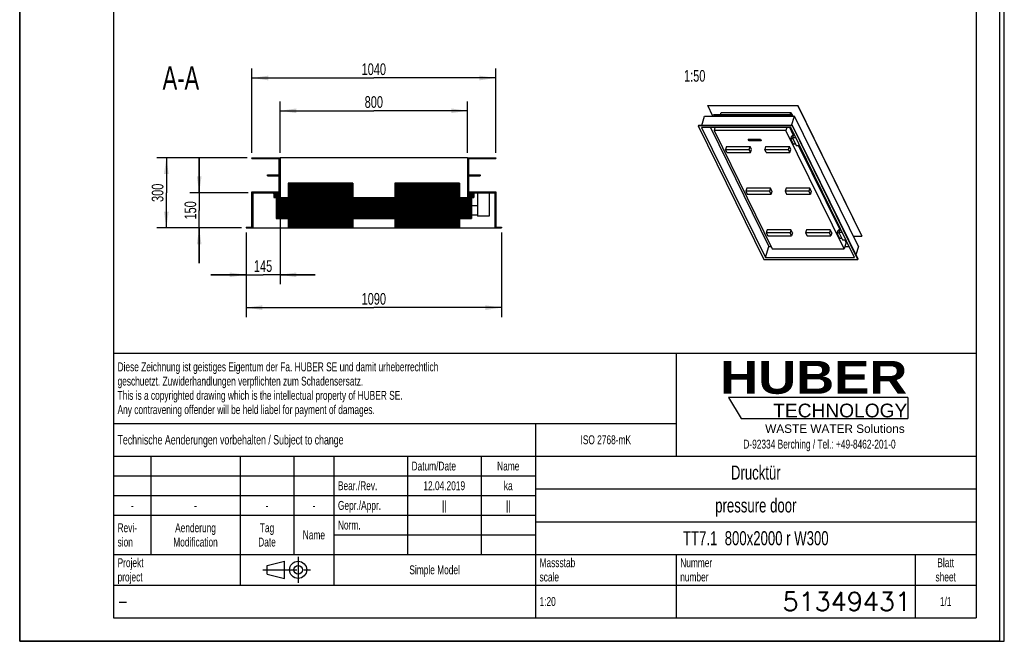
# Model space of a CAD drawing. Header units: millimetres. Extents: x 0 to 4200, y 0 to 5940.
# Tile 1 of 2: x 0 to 4200, y 0 to 2653. Entities that reach past the tile are written whole.
import ezdxf

# ---------------------------------------------------------------- set-up
doc = ezdxf.new("R2010")
doc.units = ezdxf.units.MM
doc.header["$LTSCALE"] = 387.2
doc.linetypes.add('CENTER', pattern=[0.6, 0.375, -0.075, 0.075, -0.075])
doc.layers.get('0').update_dxf_attribs({"linetype": 'CONTINUOUS'})
for name, color, linetype in [('_2D-BEM', 7, 'CONTINUOUS'), ('_KURVEN', 7, 'CONTINUOUS'), ('_ZEICHN_NOTIZEN', 7, 'CONTINUOUS'), ('_ZEICHNUNGSELEM', 7, 'CONTINUOUS'), ('HUBER_Logo_BL2', 7, 'CONTINUOUS')]:
    doc.layers.add(name, color=color, linetype=linetype)
doc.styles.get("Standard").update_dxf_attribs({"font": 'txt', "width": 0.7})
doc.styles.add('TEXTSTYLE_2', font='ariblk.ttf')
doc.styles.add('TEXTSTYLE_3', font='arial.ttf')
doc.styles.add('TEXTSTYLE_4', font='txt_____.ttf', dxfattribs={"width": 0.8})
doc.styles.add('TEXTSTYLE_5', font='txt_____.ttf')
doc.dimstyles.new('DIMSTYLE_1', dxfattribs={"dimtxt": 50, "dimasz": 70, "dimexe": 2, "dimexo": 1, "dimtad": 1, "dimdec": 1, "dimtxsty": 'Standard', "dimblk": '_FILLED', "dimblk1": '_FILLED', "dimblk2": '_FILLED', "dimcen": 0.09, "dimadec": 1, "dimazin": 2, "dimtp": 1.2, "dimtm": 1.2, "dimtfac": 1, "dimtdec": 1, "dimtofl": 0, "dimtmove": 0, "dimatfit": 3, "dimldrblk": '_FILLED', "dimfxl": 1, "dimtolj": 1, "dimarcsym": 0})
doc.dimstyles.new('DIMSTYLE_3', dxfattribs={"dimtxt": 50, "dimasz": 70, "dimexe": 2, "dimexo": 1, "dimtad": 1, "dimdec": 1, "dimtxsty": 'Standard', "dimblk": '_FILLED', "dimblk1": '_FILLED', "dimblk2": '_FILLED', "dimcen": 0.09, "dimadec": 1, "dimazin": 2, "dimtp": 0.5, "dimtm": 0.5, "dimtfac": 1, "dimtdec": 1, "dimtofl": 0, "dimtmove": 0, "dimatfit": 3, "dimldrblk": '_FILLED', "dimfxl": 1, "dimtolj": 1, "dimarcsym": 0})
doc.dimstyles.new('DIMSTYLE_4', dxfattribs={"dimtxt": 50, "dimasz": 70, "dimexe": 2, "dimexo": 1, "dimtad": 1, "dimdec": 1, "dimtxsty": 'Standard', "dimblk": '_FILLED', "dimblk1": '_FILLED', "dimblk2": '_FILLED', "dimcen": 0.09, "dimadec": 1, "dimazin": 2, "dimtp": 0.8, "dimtm": 0.8, "dimtfac": 1, "dimtdec": 1, "dimtofl": 0, "dimtmove": 0, "dimatfit": 3, "dimldrblk": '_FILLED', "dimfxl": 1, "dimtolj": 1, "dimarcsym": 0})

# ---------------------------------------------------------------- blocks, each defined once
blk = doc.blocks.new('HUBER_LOGO_BL2', base_point=(3411.6, 1009.5))
at = {"layer": 'HUBER_Logo_BL2', "color": 5, "linetype": 'Continuous'}
for p, q in [((3788.5, 1040.5), (3023.5, 1040.5)), ((3023.5, 1040.5), (3077.5, 950.5)), ((3788.5, 1040.5), (3788.5, 950.5)), ((3077.5, 950.5), (3788.5, 950.5))]:
    blk.add_line(p, q, dxfattribs=at)
at = {"layer": 'HUBER_Logo_BL2', "color": 2, "linetype": 'Continuous', "attachment_point": 3, "line_spacing_factor": 0.78}
for s, insert, char_height, width, style in [('HUBER\\P\\Farial.ttf;\\H58.5;TECHNOLOGY ', (3786.3, 1196.7), 140.4, 775.343, 'TEXTSTYLE_2'), ('WASTE WATER Solutions', (3775.2, 925.3), 36, 594.067, 'TEXTSTYLE_3')]:
    blk.add_mtext(s, dxfattribs=dict(at, insert=insert, char_height=char_height, width=width, style=style))
at = {"layer": 'HUBER_Logo_BL2', "color": 2, "linetype": 'Continuous', "insert": (3411.6, 860.4), "char_height": 38, "width": 1621.786, "attachment_point": 2, "line_spacing_factor": 0.96}
blk.add_mtext('D-92334 Berching / Tel.: +49-8462-201-0', dxfattribs=at)
blk = doc.blocks.new('_FILLED')
at = {"color": 0, "linetype": 'ByBlock'}
blk.add_solid([(0, 0), (-1, 0.143), (-1, -0.143)], dxfattribs=at)
blk = doc.blocks.new('*D3')
at = {"layer": '_2D-BEM', "color": 2, "linetype": 'Continuous'}
for p, q in [((965.6, 1743.9), (965.6, 1383.9)), ((2055.6, 1743.9), (2055.6, 1383.9)), ((965.6, 1423.9), (1510.6, 1423.9)), ((2055.6, 1423.9), (1510.6, 1423.9))]:
    blk.add_line(p, q, dxfattribs=at)
at = {"layer": '_2D-BEM', "color": 2, "linetype": 'Continuous', "xscale": 70, "yscale": 70, "zscale": 70, "rotation": 180}
blk.add_blockref('_FILLED', (965.6, 1423.9), dxfattribs=at)
at = {"layer": '_2D-BEM', "color": 2, "linetype": 'Continuous', "xscale": 70, "yscale": 70, "zscale": 70}
blk.add_blockref('_FILLED', (2055.6, 1423.9), dxfattribs=at)
at = {"layer": '_2D-BEM', "color": 2, "linetype": 'Continuous', "insert": (1510.6, 1486.4), "char_height": 50, "width": 219.643, "attachment_point": 2, "line_spacing_factor": 0.9}
blk.add_mtext('1090', dxfattribs=at)
blk = doc.blocks.new('*D4')
at = {"layer": '_2D-BEM', "color": 2, "linetype": 'Continuous'}
for p, q in [((990.6, 2083.9), (990.6, 2443.9)), ((2030.6, 2083.9), (2030.6, 2443.9)), ((990.6, 2403.9), (1510.6, 2403.9)), ((2030.6, 2403.9), (1510.6, 2403.9))]:
    blk.add_line(p, q, dxfattribs=at)
at = {"layer": '_2D-BEM', "color": 2, "linetype": 'Continuous', "xscale": 70, "yscale": 70, "zscale": 70, "rotation": 180}
blk.add_blockref('_FILLED', (990.6, 2403.9), dxfattribs=at)
at = {"layer": '_2D-BEM', "color": 2, "linetype": 'Continuous', "xscale": 70, "yscale": 70, "zscale": 70}
blk.add_blockref('_FILLED', (2030.6, 2403.9), dxfattribs=at)
at = {"layer": '_2D-BEM', "color": 2, "linetype": 'Continuous', "insert": (1510.6, 2466.4), "char_height": 50, "width": 219.643, "attachment_point": 2, "line_spacing_factor": 0.9}
blk.add_mtext('1040', dxfattribs=at)
blk = doc.blocks.new('*D5')
at = {"layer": '_2D-BEM', "color": 2, "linetype": 'Continuous'}
for p, q in [((970.6, 2063.9), (585.6, 2063.9)), ((625.6, 2063.9), (625.6, 1913.9)), ((625.6, 1763.9), (625.6, 1913.9)), ((945.6, 1763.9), (585.6, 1763.9))]:
    blk.add_line(p, q, dxfattribs=at)
at = {"layer": '_2D-BEM', "color": 2, "linetype": 'Continuous', "xscale": 70, "yscale": 70, "zscale": 70}
for p, rotation in [((625.6, 2063.9), 90), ((625.6, 1763.9), 270)]:
    blk.add_blockref('_FILLED', p, dxfattribs=dict(at, rotation=rotation))
at = {"layer": '_2D-BEM', "color": 2, "linetype": 'Continuous', "insert": (563.1, 1913.9), "char_height": 50, "width": 171.429, "attachment_point": 2, "rotation": 90, "line_spacing_factor": 0.9}
blk.add_mtext('300', dxfattribs=at)
blk = doc.blocks.new('*D6')
at = {"layer": '_2D-BEM', "color": 2, "linetype": 'Continuous'}
for p, q in [((1110.6, 2083.9), (1110.6, 2303.9)), ((1910.6, 2083.9), (1910.6, 2303.9)), ((1110.6, 2263.9), (1510.6, 2263.9)), ((1910.6, 2263.9), (1510.6, 2263.9))]:
    blk.add_line(p, q, dxfattribs=at)
at = {"layer": '_2D-BEM', "color": 2, "linetype": 'Continuous', "xscale": 70, "yscale": 70, "zscale": 70, "rotation": 180}
blk.add_blockref('_FILLED', (1110.6, 2263.9), dxfattribs=at)
at = {"layer": '_2D-BEM', "color": 2, "linetype": 'Continuous', "xscale": 70, "yscale": 70, "zscale": 70}
blk.add_blockref('_FILLED', (1910.6, 2263.9), dxfattribs=at)
at = {"layer": '_2D-BEM', "color": 2, "linetype": 'Continuous', "insert": (1510.6, 2326.4), "char_height": 50, "width": 176.786, "attachment_point": 2, "line_spacing_factor": 0.9}
blk.add_mtext('800', dxfattribs=at)
blk = doc.blocks.new('*D9')
at = {"layer": '_2D-BEM', "color": 2, "linetype": 'Continuous'}
for p, q in [((1110.6, 1873.9), (1110.6, 1523.9)), ((965.6, 1743.9), (965.6, 1523.9)), ((965.6, 1563.9), (815.6, 1563.9)), ((815.6, 1563.9), (1038.1, 1563.9)), ((1260.6, 1563.9), (1038.1, 1563.9)), ((1110.6, 1563.9), (1260.6, 1563.9))]:
    blk.add_line(p, q, dxfattribs=at)
at = {"layer": '_2D-BEM', "color": 2, "linetype": 'Continuous', "xscale": 70, "yscale": 70, "zscale": 70}
blk.add_blockref('_FILLED', (965.6, 1563.9), dxfattribs=at)
at = {"layer": '_2D-BEM', "color": 2, "linetype": 'Continuous', "xscale": 70, "yscale": 70, "zscale": 70, "rotation": 180}
blk.add_blockref('_FILLED', (1110.6, 1563.9), dxfattribs=at)
at = {"layer": '_2D-BEM', "color": 2, "linetype": 'Continuous', "insert": (1038.1, 1626.4), "char_height": 50, "width": 155.357, "attachment_point": 2, "line_spacing_factor": 0.9}
blk.add_mtext('145', dxfattribs=at)
blk = doc.blocks.new('*D10')
at = {"layer": '_2D-BEM', "color": 2, "linetype": 'Continuous'}
for p, q in [((765.6, 1913.9), (765.6, 2063.9)), ((765.6, 2063.9), (765.6, 1838.9)), ((974.6, 1913.9), (725.6, 1913.9)), ((765.6, 1613.9), (765.6, 1838.9)), ((945.6, 1763.9), (725.6, 1763.9)), ((765.6, 1763.9), (765.6, 1613.9))]:
    blk.add_line(p, q, dxfattribs=at)
at = {"layer": '_2D-BEM', "color": 2, "linetype": 'Continuous', "xscale": 70, "yscale": 70, "zscale": 70}
for p, rotation in [((765.6, 1913.9), 270), ((765.6, 1763.9), 90)]:
    blk.add_blockref('_FILLED', p, dxfattribs=dict(at, rotation=rotation))
at = {"layer": '_2D-BEM', "color": 2, "linetype": 'Continuous', "insert": (703.1, 1838.9), "char_height": 50, "width": 155.357, "attachment_point": 2, "rotation": 90, "line_spacing_factor": 0.9}
blk.add_mtext('150', dxfattribs=at)
blk = doc.blocks.new('PROJEKTIONSMETHODE_1_BL3', base_point=(1140, 305))
at = {"color": 2, "linetype": 'Continuous'}
for p, q in [((1055.7, 323.3), (1129, 341.7)), ((1129, 268.3), (1129, 341.7)), ((1055.7, 286.7), (1055.7, 323.3)), ((1055.7, 286.7), (1129, 268.3))]:
    blk.add_line(p, q, dxfattribs=at)
at = {"color": 2, "linetype": 'CENTER'}
for p, q in [((1187.7, 360), (1187.7, 250)), ((1037.3, 305), (1242.7, 305))]:
    blk.add_line(p, q, dxfattribs=at)
at = {"color": 2, "linetype": 'Continuous'}
for radius in [36.7, 18.3]:
    blk.add_circle((1187.7, 305), radius, dxfattribs=at)
blk = doc.blocks.new('*T15')
at = {"color": 3, "linetype": 'Continuous'}
for p, q in [((0, 0), (3680, 0)), ((0, 0), (0, -1130)), ((2400, 0), (2400, -440)), ((3680, 0), (3680, -1130)), ((0, -300), (2400, -300)), ((1800, -300), (1800, -1130)), ((0, -440), (3680, -440)), ((160, -440), (160, -860)), ((540, -440), (540, -990)), ((770, -440), (770, -860)), ((940, -440), (940, -990)), ((1254, -440), (1254, -860)), ((1568, -440), (1568, -860)), ((0, -524), (1800, -524)), ((1800, -580), (3680, -580)), ((0, -608), (1800, -608)), ((0, -692), (1800, -692)), ((1800, -720), (3680, -720)), ((940, -776), (1800, -776)), ((0, -860), (3680, -860)), ((2400, -860), (2400, -1130)), ((3420, -860), (3420, -1130)), ((0, -990), (3680, -990)), ((0, -1130), (3680, -1130))]:
    blk.add_line(p, q, dxfattribs=at)
at = {"layer": '_ZEICHN_NOTIZEN', "color": 2, "linetype": 'Continuous', "char_height": 38, "width": 101.333, "attachment_point": 2, "line_spacing_factor": 0.96}
for insert in [(1411, -631), (1684, -631)]:
    blk.add_mtext('||', dxfattribs=dict(at, insert=insert))
at = {"layer": '_ZEICHNUNGSELEM', "color": 2, "linetype": 'Continuous', "line_spacing_factor": 0.96}
for s, insert, char_height, width, attachment_point in [('Diese Zeichnung ist geistiges Eigentum der Fa. HUBER SE und damit urheberrechtlich \\Pgeschuetzt. Zuwiderhandlungen verpflichten zum Schadensersatz.\\PThis is a copyrighted drawing which is the intellectual property of HUBER SE.\\PAny contravening offender will be held liabel for payment of damages.', (17.5, -39.8), 38, 4429.714, 1), ('Technische Aenderungen vorbehalten / Subject to change', (17.5, -350), 40, 3049.524, 1), ('ISO 2768-mK', (2100, -351), 38, 665.905, 2), ('Datum/Date', (1271.5, -463), 38, 584.476, 1), ('Name', (1684, -463), 38, 253.333, 2), ('Drucktür', (2740, -480), 60, 686.857, 2), ('Bear./Rev.', (957.5, -547), 38, 544.667, 1), ('ka', (1684, -547), 38, 123.048, 2), ('12.04.2019', (1411, -547), 38, 546.476, 2), ('Gepr./Appr.', (957.5, -631), 38, 598.952, 1), ('pressure door', (2740, -620), 60, 1120, 2), ('-', (80, -631), 38, 68.762, 2), ('-', (350, -631), 38, 68.762, 2), ('-', (655, -631), 38, 68.762, 2), ('-', (855, -631), 38, 68.762, 2), ('Revi-\\Psion', (17.5, -726.6), 38, 276.857, 1), ('Aenderung\\PModification', (350, -726.6), 38, 591.714, 2), ('Tag\\PDate', (655, -726.6), 38, 220.762, 2), ('Norm. ', (957.5, -715), 38, 351.048, 1), ('Name', (855, -757), 38, 253.333, 2), ('TT7.1  800x2000 r W300 ', (2740, -760), 60, 2191.429, 2), ('Projekt\\Pproject', (17.5, -875.6), 38, 367.333, 1), ('Massstab\\Pscale', (1817.5, -875.6), 38, 448.762, 1), ('Nummer\\Pnumber', (2417.5, -875.6), 38, 372.762, 1), ('Blatt\\Psheet', (3550, -875.6), 38, 260.571, 2), ('Simple Model', (1370, -906), 38, 656.857, 2), ('1:20', (1817.5, -1041), 38, 204.476, 1), ('1/1', (3550, -1041), 38, 159.238, 2)]:
    blk.add_mtext(s, dxfattribs=dict(at, insert=insert, char_height=char_height, width=width, attachment_point=attachment_point))
for s, insert, char_height, width, attachment_point, style in [('51349431', (3402.5, -1020), 80, 1040, 3, 'TEXTSTYLE_5'), ('-', (17.5, -1035), 50, 36.667, 1, 'TEXTSTYLE_4')]:
    blk.add_mtext(s, dxfattribs=dict(at, insert=insert, char_height=char_height, width=width, attachment_point=attachment_point, style=style))

msp = doc.modelspace()

# ---------------------------------------------------------------- hatches: boundary and pattern name
at = {"linetype": 'Continuous'}
h = msp.add_hatch(dxfattribs=at)
h.set_pattern_fill('A', color=2, scale=2.227386, angle=45, style=0, pattern_type=0)
h.set_pattern_definition([(45, (0, 0), (-1.575, 1.575), [])])
edge = h.paths.add_edge_path()
edge.add_line((1110.55, 1893.89), (1145.55, 1893.89))
edge.add_line((1145.55, 1954.89), (1145.55, 1893.89))
edge.add_line((1420.55, 1954.89), (1145.55, 1954.89))
edge.add_line((1420.55, 1954.89), (1420.55, 1893.89))
edge.add_line((1420.55, 1893.89), (1600.55, 1893.89))
edge.add_line((1600.55, 1954.89), (1600.55, 1893.89))
edge.add_line((1875.55, 1954.89), (1600.55, 1954.89))
edge.add_line((1875.55, 1954.89), (1875.55, 1893.89))
edge.add_line((1875.55, 1893.89), (1910.55, 1893.89))
edge.add_line((1910.55, 2063.89), (1910.55, 1893.89))
edge.add_line((1910.55, 2063.89), (2030.55, 2063.89))
edge.add_line((2030.55, 2063.89), (2030.55, 2059.89))
edge.add_line((1914.55, 2059.89), (2030.55, 2059.89))
edge.add_line((1914.55, 2059.89), (1914.55, 1990.89))
edge.add_line((1914.55, 1990.89), (1964.55, 1990.89))
edge.add_line((1964.55, 1990.89), (1964.55, 1986.89))
edge.add_line((1914.55, 1986.89), (1964.55, 1986.89))
edge.add_line((1914.55, 1986.89), (1914.55, 1917.89))
edge.add_line((1914.55, 1917.89), (2030.55, 1917.89))
edge.add_line((2030.55, 1917.89), (2030.55, 1767.89))
edge.add_line((2030.55, 1767.89), (2055.55, 1767.89))
edge.add_line((2055.55, 1767.89), (2055.55, 1763.89))
edge.add_line((2026.55, 1763.89), (2055.55, 1763.89))
edge.add_line((2026.55, 1913.89), (2026.55, 1763.89))
edge.add_line((1937.55, 1913.89), (2026.55, 1913.89))
edge.add_line((1937.55, 1913.89), (1937.55, 1893.89))
edge.add_line((1926.55, 1893.89), (1937.55, 1893.89))
edge.add_line((1926.55, 1893.89), (1926.55, 1804.89))
edge.add_line((1875.55, 1804.89), (1926.55, 1804.89))
edge.add_line((1875.55, 1804.89), (1875.55, 1763.89))
edge.add_line((1600.55, 1763.89), (1875.55, 1763.89))
edge.add_line((1600.55, 1804.89), (1600.55, 1763.89))
edge.add_line((1420.55, 1804.89), (1600.55, 1804.89))
edge.add_line((1420.55, 1804.89), (1420.55, 1763.89))
edge.add_line((1145.55, 1763.89), (1420.55, 1763.89))
edge.add_line((1145.55, 1804.89), (1145.55, 1763.89))
edge.add_line((1094.55, 1804.89), (1145.55, 1804.89))
edge.add_line((1094.55, 1893.89), (1094.55, 1804.89))
edge.add_line((1083.55, 1893.89), (1094.55, 1893.89))
edge.add_line((1083.55, 1913.89), (1083.55, 1893.89))
edge.add_line((994.55, 1913.89), (1083.55, 1913.89))
edge.add_line((994.55, 1913.89), (994.55, 1763.89))
edge.add_line((965.55, 1763.89), (994.55, 1763.89))
edge.add_line((965.55, 1767.89), (965.55, 1763.89))
edge.add_line((965.55, 1767.89), (990.55, 1767.89))
edge.add_line((990.55, 1767.89), (990.55, 1917.89))
edge.add_line((990.55, 1917.89), (1106.55, 1917.89))
edge.add_line((1106.55, 1917.89), (1106.55, 1986.89))
edge.add_line((1056.55, 1986.89), (1106.55, 1986.89))
edge.add_line((1056.55, 1986.89), (1056.55, 1990.89))
edge.add_line((1056.55, 1990.89), (1106.55, 1990.89))
edge.add_line((1106.55, 1990.89), (1106.55, 2059.89))
edge.add_line((990.55, 2059.89), (1106.55, 2059.89))
edge.add_line((990.55, 2059.89), (990.55, 2063.89))
edge.add_line((990.55, 2063.89), (1110.55, 2063.89))
edge.add_line((1110.55, 2063.89), (1110.55, 1893.89))

# ---------------------------------------------------------------- linework, layer by layer
at = {"color": 7, "linetype": 'Continuous'}
for p, q in [((0, 0), (0, 5940)), ((0, 0), (0, 5940)), ((4200, 0), (4200, 5940)), ((4200, 0), (4200, 5940)), ((2935.5, 2285.97), (2935.89, 2287.22)), ((2957.34, 2241.48), (2935.5, 2285.97)), ((2935.5, 2285.97), (3318.66, 2285.97)), ((2935.89, 2287.22), (3319.05, 2287.22)), ((3318.66, 2285.97), (3319.05, 2287.22)), ((3318.66, 2285.97), (3591.98, 1729.01)), ((3592.37, 1730.26), (3319.05, 2287.22)), ((2909.15, 2200.69), (2921.75, 2241.48)), ((2921.75, 2241.48), (3304.91, 2241.48)), ((2960.8, 2246.69), (2961.19, 2247.94)), ((2963.36, 2241.48), (2960.8, 2246.69)), ((2960.8, 2246.69), (3295.33, 2246.69)), ((2961.19, 2247.94), (3295.72, 2247.94)), ((2989.55, 2247.94), (2992.39, 2257.13)), ((2992.39, 2257.13), (3290.08, 2257.13)), ((3287.24, 2247.94), (3290.08, 2257.13)), ((3294.59, 2247.94), (3290.08, 2257.13)), ((3292.31, 2200.69), (3304.91, 2241.48)), ((3295.33, 2246.69), (3295.72, 2247.94)), ((3295.33, 2246.69), (3297.89, 2241.48)), ((3298.89, 2241.48), (3295.72, 2247.94)), ((3578.23, 1684.51), (3304.91, 2241.48)), ((2894.58, 2199.44), (2894.97, 2200.69)), ((2894.58, 2199.44), (3174, 1630.05)), ((3296.16, 2199.44), (2894.58, 2199.44)), ((3296.55, 2200.69), (2894.97, 2200.69)), ((3289.02, 2192.23), (2908.8, 2192.23)), ((2908.8, 2192.23), (3181.14, 1637.26)), ((2946.39, 2192.23), (3195.67, 1684.26)), ((2965.53, 2192.23), (2961.82, 2180.21)), ((3272.06, 2192.23), (3268.35, 2180.21)), ((3300.05, 2161.06), (3284.75, 2192.23)), ((3301.61, 2166.13), (3288.8, 2192.23)), ((3561.36, 1637.26), (3289.02, 2192.23)), ((3296.16, 2199.44), (3296.55, 2200.69)), ((3575.58, 1630.05), (3296.16, 2199.44)), ((3575.97, 1631.3), (3296.55, 2200.69)), ((2961.82, 2180.21), (3209.75, 1674.97)), ((3268.35, 2180.21), (2961.82, 2180.21)), ((3516.28, 1674.97), (3268.35, 2180.21)), ((3289.35, 2144.57), (3293.22, 2157.1)), ((3297.67, 2144.57), (3289.35, 2144.57)), ((3300.33, 2122.19), (3289.35, 2144.57)), ((3298.82, 2157.1), (3293.22, 2157.1)), ((3301.69, 2166.4), (3296, 2147.97)), ((3296, 2147.97), (3311.86, 2115.65)), ((3310.73, 2147.97), (3296, 2147.97)), ((3014.28, 2111.59), (3010.31, 2098.74)), ((3014.28, 2111.59), (3115.6, 2111.59)), ((3111.63, 2098.74), (3115.6, 2111.59)), ((3121.7, 2099.15), (3115.6, 2111.59)), ((3181.92, 2111.59), (3177.95, 2098.74)), ((3181.92, 2111.59), (3283.23, 2111.59)), ((3279.26, 2098.74), (3283.23, 2111.59)), ((3289.33, 2099.15), (3283.23, 2111.59)), ((3308.65, 2122.19), (3300.33, 2122.19)), ((3311.86, 2115.65), (3326.6, 2115.65)), ((3497.71, 1758.26), (3322.33, 2115.65)), ((3499.28, 1763.33), (3326.38, 2115.65)), ((990.55, 2063.89), (1110.55, 2063.89)), ((990.55, 2059.89), (990.55, 2063.89)), ((990.55, 2059.89), (1106.55, 2059.89)), ((1106.55, 1990.89), (1106.55, 2059.89)), ((1910.55, 2063.89), (1110.55, 2063.89)), ((1110.55, 2063.89), (1110.55, 1893.89)), ((1910.55, 2063.89), (2030.55, 2063.89)), ((1910.55, 2063.89), (1910.55, 1893.89)), ((1914.55, 2059.89), (2030.55, 2059.89)), ((1914.55, 2059.89), (1914.55, 1990.89)), ((2030.55, 2063.89), (2030.55, 2059.89)), ((3016.41, 2086.31), (3010.31, 2098.74)), ((3010.31, 2098.74), (3111.63, 2098.74)), ((3016.41, 2086.31), (3117.73, 2086.31)), ((3117.73, 2086.31), (3111.63, 2098.74)), ((3117.73, 2086.31), (3121.7, 2099.15)), ((3184.05, 2086.31), (3177.95, 2098.74)), ((3177.95, 2098.74), (3279.26, 2098.74)), ((3184.05, 2086.31), (3285.36, 2086.31)), ((3285.36, 2086.31), (3279.26, 2098.74)), ((3285.36, 2086.31), (3289.33, 2099.15)), ((1056.55, 1990.89), (1106.55, 1990.89)), ((1056.55, 1986.89), (1056.55, 1990.89)), ((1056.55, 1986.89), (1106.55, 1986.89)), ((1106.55, 1917.89), (1106.55, 1986.89)), ((1914.55, 1990.89), (1964.55, 1990.89)), ((1914.55, 1986.89), (1914.55, 1917.89)), ((1914.55, 1986.89), (1964.55, 1986.89)), ((1964.55, 1990.89), (1964.55, 1986.89)), ((1145.55, 1954.89), (1145.55, 1893.89)), ((1420.55, 1954.89), (1145.55, 1954.89)), ((1420.55, 1954.89), (1420.55, 1893.89)), ((1600.55, 1954.89), (1600.55, 1893.89)), ((1875.55, 1954.89), (1600.55, 1954.89)), ((1875.55, 1954.89), (1875.55, 1893.89)), ((3101.52, 1933.81), (3097.56, 1920.96)), ((3202.84, 1933.81), (3101.52, 1933.81)), ((3202.84, 1933.81), (3198.87, 1920.96)), ((3208.94, 1921.37), (3202.84, 1933.81)), ((3269.16, 1933.81), (3265.19, 1920.96)), ((3370.47, 1933.81), (3269.16, 1933.81)), ((3370.47, 1933.81), (3366.5, 1920.96)), ((3376.58, 1921.37), (3370.47, 1933.81)), ((990.55, 1917.89), (1106.55, 1917.89)), ((990.55, 1767.89), (990.55, 1917.89)), ((994.55, 1913.89), (1083.55, 1913.89)), ((994.55, 1913.89), (994.55, 1763.89)), ((1083.55, 1913.89), (1083.55, 1893.89)), ((1083.55, 1893.89), (1094.55, 1893.89)), ((1094.55, 1893.89), (1094.55, 1804.89)), ((1110.55, 1893.89), (1145.55, 1893.89)), ((1420.55, 1893.89), (1600.55, 1893.89)), ((1875.55, 1893.89), (1910.55, 1893.89)), ((1914.55, 1917.89), (2030.55, 1917.89)), ((1926.55, 1893.89), (1926.55, 1804.89)), ((1926.55, 1893.89), (1937.55, 1893.89)), ((1937.55, 1913.89), (2026.55, 1913.89)), ((1937.55, 1913.89), (1937.55, 1893.89)), ((1952.55, 1913.89), (1952.55, 1813.89)), ((2002.55, 1913.89), (2002.55, 1813.89)), ((2026.55, 1913.89), (2026.55, 1763.89)), ((2030.55, 1917.89), (2030.55, 1767.89)), ((3097.56, 1920.96), (3103.66, 1908.53)), ((3198.87, 1920.96), (3097.56, 1920.96)), ((3103.66, 1908.53), (3204.97, 1908.53)), ((3204.97, 1908.53), (3198.87, 1920.96)), ((3208.94, 1921.37), (3204.97, 1908.53)), ((3265.19, 1920.96), (3271.29, 1908.53)), ((3366.5, 1920.96), (3265.19, 1920.96)), ((3271.29, 1908.53), (3372.61, 1908.53)), ((3372.61, 1908.53), (3366.5, 1920.96)), ((3376.58, 1921.37), (3372.61, 1908.53)), ((1952.55, 1858.89), (1926.55, 1858.89)), ((1952.55, 1818.89), (1926.55, 1818.89)), ((2002.55, 1813.89), (1952.55, 1813.89)), ((965.55, 1767.89), (965.55, 1763.89)), ((965.55, 1767.89), (990.55, 1767.89)), ((1094.55, 1804.89), (1145.55, 1804.89)), ((1145.55, 1804.89), (1145.55, 1763.89)), ((1420.55, 1804.89), (1420.55, 1763.89)), ((1420.55, 1804.89), (1600.55, 1804.89)), ((1600.55, 1804.89), (1600.55, 1763.89)), ((1875.55, 1804.89), (1875.55, 1763.89)), ((1875.55, 1804.89), (1926.55, 1804.89)), ((2030.55, 1767.89), (2055.55, 1767.89)), ((2055.55, 1767.89), (2055.55, 1763.89)), ((965.55, 1763.89), (994.55, 1763.89)), ((994.55, 1763.89), (1145.55, 1763.89)), ((1145.55, 1763.89), (1420.55, 1763.89)), ((1420.55, 1763.89), (1600.55, 1763.89)), ((1600.55, 1763.89), (1875.55, 1763.89)), ((1875.55, 1763.89), (2026.55, 1763.89)), ((2026.55, 1763.89), (2055.55, 1763.89)), ((3188.77, 1756.02), (3184.8, 1743.18)), ((3184.8, 1743.18), (3190.9, 1730.75)), ((3286.11, 1743.18), (3184.8, 1743.18)), ((3290.08, 1756.02), (3188.77, 1756.02)), ((3190.9, 1730.75), (3292.21, 1730.75)), ((3290.08, 1756.02), (3286.11, 1743.18)), ((3292.21, 1730.75), (3286.11, 1743.18)), ((3296.18, 1743.59), (3290.08, 1756.02)), ((3296.18, 1743.59), (3292.21, 1730.75)), ((3356.4, 1756.02), (3352.43, 1743.18)), ((3352.43, 1743.18), (3358.53, 1730.75)), ((3453.75, 1743.18), (3352.43, 1743.18)), ((3457.72, 1756.02), (3356.4, 1756.02)), ((3358.53, 1730.75), (3459.85, 1730.75)), ((3457.72, 1756.02), (3453.75, 1743.18)), ((3459.85, 1730.75), (3453.75, 1743.18)), ((3463.82, 1743.59), (3457.72, 1756.02)), ((3463.82, 1743.59), (3459.85, 1730.75)), ((3487.01, 1741.76), (3490.89, 1754.3)), ((3495.34, 1741.76), (3487.01, 1741.76)), ((3497.99, 1719.39), (3487.01, 1741.76)), ((3496.49, 1754.3), (3490.89, 1754.3)), ((3499.36, 1763.59), (3493.67, 1745.17)), ((3493.67, 1745.17), (3509.53, 1712.85)), ((3508.4, 1745.17), (3493.67, 1745.17)), ((3556.4, 1729.01), (3591.98, 1729.01)), ((3592.37, 1730.26), (3591.98, 1729.01)), ((3181.14, 1637.26), (3195.67, 1684.26)), ((3195.67, 1684.26), (3205.2, 1684.26)), ((3506.32, 1719.39), (3497.99, 1719.39)), ((3509.53, 1712.85), (3524.26, 1712.85)), ((3524.9, 1702.85), (3516.28, 1674.97)), ((3519.15, 1684.26), (3538.29, 1684.26)), ((3524.9, 1702.85), (3520, 1712.85)), ((3530.3, 1700.12), (3524.05, 1712.85)), ((3524.06, 1700.12), (3530.3, 1700.12)), ((3530.38, 1700.38), (3530.3, 1700.12)), ((3578.23, 1684.51), (3567.27, 1649.03)), ((3209.75, 1674.97), (3516.28, 1674.97)), ((3174, 1630.05), (3575.58, 1630.05)), ((3181.14, 1637.26), (3561.36, 1637.26)), ((3575.58, 1630.05), (3575.97, 1631.3)), ((0, 0), (4200, 0)), ((0, 0), (4200, 0))]:
    msp.add_line(p, q, dxfattribs=at)
at = {"color": 3, "linetype": 'Continuous'}
for p, q in [((4180, 5900), (4180, 0)), ((0, 2970), (0, 0)), ((4180, 0), (0, 0))]:
    msp.add_line(p, q, dxfattribs=at)
at = {"color": 5, "linetype": 'Continuous'}
for p, q in [((400, 5800), (400, 100)), ((4080, 5800), (4080, 100)), ((400, 100), (4080, 100))]:
    msp.add_line(p, q, dxfattribs=at)
at = {"layer": '_KURVEN', "color": 4, "linetype": 'Continuous'}
for p, q in [((3107.72, 2142.67), (3159.3, 2142.67)), ((3111.38, 2135.21), (3107.72, 2142.67)), ((3159.3, 2142.67), (3162.96, 2135.21)), ((3162.96, 2135.21), (3111.38, 2135.21)), ((3114.19, 2141.42), (3116.63, 2136.45)), ((3116.46, 2141.42), (3114.19, 2141.42)), ((3117.32, 2139.68), (3116.46, 2141.42)), ((3116.63, 2136.45), (3118.9, 2136.45)), ((3119.81, 2139.68), (3117.32, 2139.68)), ((3118.9, 2136.45), (3117.92, 2138.46)), ((3117.92, 2138.46), (3120.4, 2138.46)), ((3121.24, 2141.42), (3118.95, 2141.42)), ((3118.95, 2141.42), (3119.81, 2139.68)), ((3120.4, 2138.46), (3121.39, 2136.45)), ((3123.68, 2136.45), (3121.24, 2141.42)), ((3121.39, 2136.45), (3123.68, 2136.45)), ((3125.03, 2141.42), (3122.76, 2141.42)), ((3122.76, 2141.42), (3124.21, 2138.46)), ((3126.52, 2138.39), (3125.03, 2141.42)), ((3127.55, 2141.42), (3129.04, 2138.39)), ((3129.82, 2141.42), (3127.55, 2141.42)), ((3131.27, 2138.46), (3129.82, 2141.42)), ((3131.33, 2141.42), (3133.77, 2136.45)), ((3135.59, 2141.42), (3131.33, 2141.42)), ((3133.77, 2136.45), (3137.7, 2136.45)), ((3134.59, 2139.47), (3134.12, 2140.42)), ((3134.12, 2140.42), (3135.13, 2140.42)), ((3135.58, 2139.47), (3134.59, 2139.47)), ((3135.54, 2137.52), (3135.05, 2138.53)), ((3135.05, 2138.53), (3136.21, 2138.53)), ((3136.71, 2137.52), (3135.54, 2137.52)), ((3139.33, 2141.42), (3141.77, 2136.45)), ((3145.43, 2141.42), (3139.33, 2141.42)), ((3141.77, 2136.45), (3147.98, 2136.45)), ((3142.52, 2139.57), (3142.13, 2140.36)), ((3142.13, 2140.36), (3145.95, 2140.36)), ((3146.06, 2139.57), (3142.52, 2139.57)), ((3143.5, 2137.58), (3143.02, 2138.56)), ((3143.02, 2138.56), (3146.56, 2138.56)), ((3147.43, 2137.58), (3143.5, 2137.58)), ((3145.95, 2140.36), (3145.43, 2141.42)), ((3146.56, 2138.56), (3146.06, 2139.57)), ((3150.59, 2141.42), (3146.8, 2141.42)), ((3146.8, 2141.42), (3149.24, 2136.45)), ((3147.98, 2136.45), (3147.43, 2137.58)), ((3149.24, 2136.45), (3151.52, 2136.45)), ((3150.07, 2139.41), (3149.58, 2140.42)), ((3149.58, 2140.42), (3150.58, 2140.42)), ((3151.03, 2139.41), (3150.07, 2139.41)), ((3151.52, 2136.45), (3150.53, 2138.47)), ((3150.53, 2138.47), (3150.73, 2138.47)), ((3151.95, 2137.97), (3153.91, 2136.45)), ((3153.91, 2136.45), (3156.49, 2136.45)), ((3156.49, 2136.45), (3154.67, 2137.89))]:
    msp.add_line(p, q, dxfattribs=at)
for points in [[(3124.83, 2137.62), (3124.54, 2137.94), (3124.33, 2138.21), (3124.21, 2138.46)], [(3125.6, 2137.04), (3125.27, 2137.23), (3125.02, 2137.42), (3124.83, 2137.62)], [(3126.59, 2136.62), (3126.26, 2136.72), (3125.93, 2136.86), (3125.6, 2137.04)], [(3126.52, 2138.39), (3126.65, 2138.12), (3126.87, 2137.91), (3127.16, 2137.75)], [(3127.75, 2136.42), (3127.31, 2136.45), (3126.92, 2136.51), (3126.59, 2136.62)], [(3127.16, 2137.75), (3127.46, 2137.6), (3127.81, 2137.53), (3128.2, 2137.53)], [(3128.95, 2136.37), (3128.59, 2136.37), (3128.19, 2136.38), (3127.75, 2136.42)], [(3128.2, 2137.53), (3128.59, 2137.53), (3128.86, 2137.6), (3129.01, 2137.75)], [(3130.46, 2136.53), (3130.08, 2136.42), (3129.57, 2136.37), (3128.95, 2136.37)], [(3129.01, 2137.75), (3129.16, 2137.9), (3129.17, 2138.11), (3129.04, 2138.39)], [(3131.17, 2136.94), (3130.98, 2136.75), (3130.74, 2136.61), (3130.46, 2136.53)], [(3131.48, 2137.63), (3131.47, 2137.37), (3131.37, 2137.14), (3131.17, 2136.94)], [(3131.27, 2138.46), (3131.42, 2138.16), (3131.48, 2137.89), (3131.48, 2137.63)], [(3135.91, 2140.29), (3135.73, 2140.37), (3135.47, 2140.42), (3135.13, 2140.42)], [(3135.58, 2139.47), (3135.93, 2139.47), (3136.15, 2139.51), (3136.25, 2139.59)], [(3135.59, 2141.42), (3136.3, 2141.42), (3136.9, 2141.3), (3137.4, 2141.07)], [(3136.29, 2139.95), (3136.22, 2140.1), (3136.09, 2140.21), (3135.91, 2140.29)], [(3137.11, 2138.39), (3136.9, 2138.48), (3136.6, 2138.53), (3136.21, 2138.53)], [(3136.25, 2139.59), (3136.36, 2139.68), (3136.37, 2139.8), (3136.29, 2139.95)], [(3136.71, 2137.52), (3137.1, 2137.52), (3137.35, 2137.56), (3137.47, 2137.66)], [(3137.52, 2138.04), (3137.45, 2138.18), (3137.31, 2138.3), (3137.11, 2138.39)], [(3137.4, 2141.07), (3137.9, 2140.83), (3138.24, 2140.53), (3138.41, 2140.18)], [(3137.47, 2137.66), (3137.58, 2137.75), (3137.6, 2137.88), (3137.52, 2138.04)], [(3138.69, 2136.52), (3138.2, 2136.47), (3137.87, 2136.45), (3137.7, 2136.45)], [(3138.37, 2139.43), (3138.26, 2139.29), (3138.05, 2139.18), (3137.74, 2139.1)], [(3137.74, 2139.1), (3138.31, 2139.01), (3138.77, 2138.86), (3139.12, 2138.65)], [(3138.41, 2140.18), (3138.55, 2139.89), (3138.54, 2139.64), (3138.37, 2139.43)], [(3139.47, 2136.68), (3139.32, 2136.61), (3139.05, 2136.55), (3138.69, 2136.52)], [(3139.12, 2138.65), (3139.48, 2138.44), (3139.73, 2138.18), (3139.89, 2137.86)], [(3139.96, 2137.17), (3139.88, 2136.96), (3139.72, 2136.8), (3139.47, 2136.68)], [(3139.89, 2137.86), (3140.01, 2137.61), (3140.04, 2137.37), (3139.96, 2137.17)], [(3151.49, 2140.29), (3151.3, 2140.37), (3150.99, 2140.42), (3150.58, 2140.42)], [(3150.59, 2141.42), (3151.3, 2141.42), (3151.85, 2141.38), (3152.27, 2141.3)], [(3151.35, 2138.35), (3151.15, 2138.43), (3150.94, 2138.47), (3150.73, 2138.47)], [(3151.03, 2139.41), (3151.13, 2139.41), (3151.32, 2139.43), (3151.6, 2139.47)], [(3151.95, 2137.97), (3151.7, 2138.17), (3151.5, 2138.29), (3151.35, 2138.35)], [(3151.9, 2139.92), (3151.82, 2140.08), (3151.68, 2140.2), (3151.49, 2140.29)], [(3151.6, 2139.47), (3151.74, 2139.5), (3151.84, 2139.55), (3151.89, 2139.63)], [(3151.89, 2139.63), (3151.95, 2139.71), (3151.95, 2139.81), (3151.9, 2139.92)], [(3152.27, 2141.3), (3152.68, 2141.22), (3153.05, 2141.07), (3153.39, 2140.85)], [(3153.73, 2138.84), (3153.58, 2138.76), (3153.34, 2138.7), (3153.03, 2138.64)], [(3153.03, 2138.64), (3153.33, 2138.58), (3153.56, 2138.52), (3153.71, 2138.46)], [(3153.39, 2140.85), (3153.72, 2140.63), (3153.97, 2140.36), (3154.12, 2140.04)], [(3153.71, 2138.46), (3153.82, 2138.42), (3153.98, 2138.33), (3154.21, 2138.2)], [(3154.21, 2139.33), (3154.14, 2139.13), (3153.98, 2138.96), (3153.73, 2138.84)], [(3154.12, 2140.04), (3154.26, 2139.76), (3154.29, 2139.53), (3154.21, 2139.33)], [(3154.21, 2138.2), (3154.43, 2138.06), (3154.58, 2137.96), (3154.67, 2137.89)]]:
    msp.add_open_spline(points, degree=3, dxfattribs=at)

# ---------------------------------------------------------------- block references
msp.add_blockref('*T15', (400, 1230))
at = {"color": 2, "linetype": 'Continuous'}
msp.add_blockref('PROJEKTIONSMETHODE_1_BL3', (1140, 305), dxfattribs=at)
at = {"layer": 'HUBER_Logo_BL2'}
msp.add_blockref('HUBER_LOGO_BL2', (3411.59, 1009.55), dxfattribs=at)

# ---------------------------------------------------------------- texts
at = {"layer": '_ZEICHNUNGSELEM', "color": 2, "linetype": 'Continuous', "attachment_point": 3, "line_spacing_factor": 0.9}
for s, insert, char_height, width in [('A-A', (765.55, 2453.89), 100, 364.2857), ('1:50', (2924.9, 2438.11), 50, 182.1429)]:
    msp.add_mtext(s, dxfattribs=dict(at, insert=insert, char_height=char_height, width=width))

# ---------------------------------------------------------------- dimensions: what is measured, and where the dimension line sits
at = {"layer": '_2D-BEM', "color": 2, "linetype": 'Continuous'}
for base, p1, p2, dimstyle, picture, middle in [((2030.55, 2403.89), (990.55, 2082.89), (2030.55, 2082.89), 'DIMSTYLE_1', '*D4', (1503.41, 2403.89)), ((1910.55, 2263.89), (1110.55, 2082.89), (1910.55, 2082.89), 'DIMSTYLE_4', '*D6', (1503.41, 2263.89))]:
    dim = msp.add_linear_dim(base=base, p1=p1, p2=p2, dimstyle=dimstyle, dxfattribs=at)
    dim.commit()
    dim.dimension.update_dxf_attribs({"geometry": picture, "text_midpoint": middle, "dimtype": 160})
for base, p1, p2, angle, dimstyle, picture, middle in [((625.55, 1763.89), (971.55, 2063.89), (946.55, 1763.89), 270, 'DIMSTYLE_3', '*D5', (625.55, 1906.75)), ((765.55, 1763.89), (975.55, 1913.89), (946.55, 1763.89), 270, 'DIMSTYLE_3', '*D10', (765.55, 1831.75)), ((965.55, 1563.89), (1110.55, 1874.89), (965.55, 1744.89), 180, 'DIMSTYLE_3', '*D9', (1030.91, 1563.89)), ((965.55, 1423.89), (2055.55, 1744.89), (965.55, 1744.89), 180, 'DIMSTYLE_1', '*D3', (1503.41, 1423.89))]:
    dim = msp.add_linear_dim(base=base, p1=p1, p2=p2, angle=angle, dimstyle=dimstyle, dxfattribs=at)
    dim.commit()
    dim.dimension.update_dxf_attribs({"geometry": picture, "text_midpoint": middle, "dimtype": 160})

doc.saveas('drawing.dxf')
